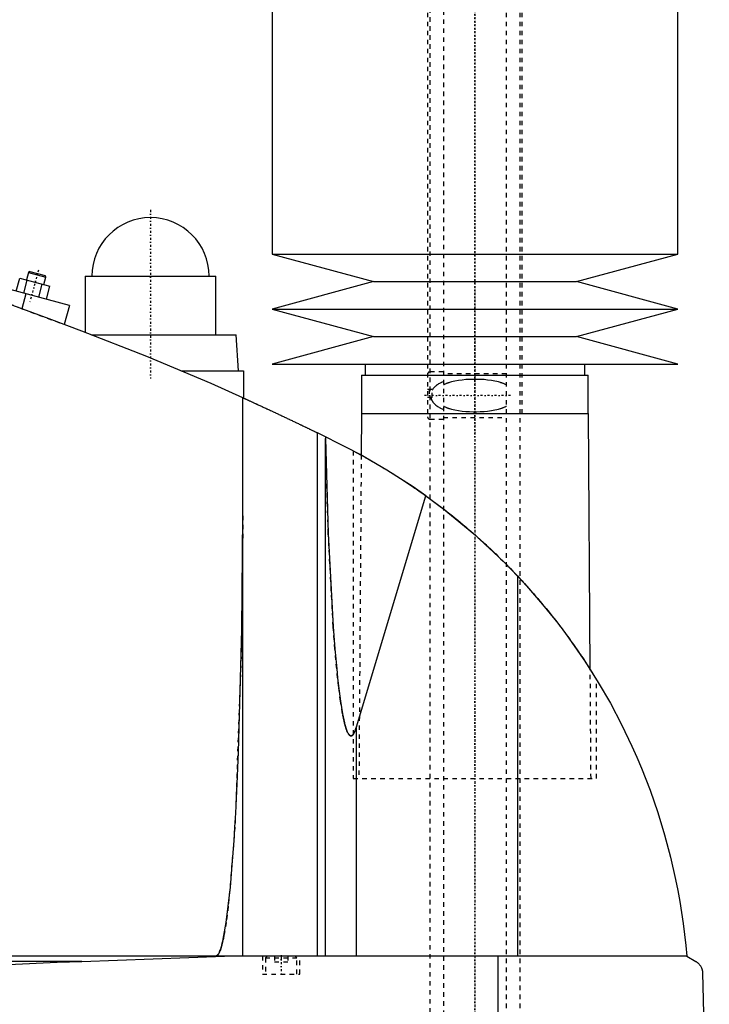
# Model space of a CAD drawing. Extents: x -174 to 702, y -319 to 827.
# Tile 8 of 9: x 549 to 702, y 126 to 345. Entities that reach past the tile are written whole.
import ezdxf

# ---------------------------------------------------------------- set-up
doc = ezdxf.new("R2010")
doc.units = 0
doc.linetypes.add('CENTER', pattern=[1.5, 0.45, -0.5, 0.05, -0.5])
doc.linetypes.add('DASHED', pattern=[2, 1, -1])
for name, color, linetype in [('AM_0', 7, 'CONTINUOUS'), ('AM_3', 7, 'DASHED'), ('AM_7', 7, 'CENTER')]:
    doc.layers.add(name, color=color, linetype=linetype)

msp = doc.modelspace()

# ---------------------------------------------------------------- linework, layer by layer
at = {"layer": 'AM_0', "color": 7, "linetype": 'CONTINUOUS'}
for p, q in [((605, 360.5), (605, 292.9)), ((695, 292.9), (695, 360.5)), ((560, 281.5), (453.75, 309.97)), ((605, 292.9), (627.5, 286.8)), ((605, 292.9), (695, 292.9)), ((672.5, 286.8), (695, 292.9)), ((550.93, 288.85), (550.48, 287.16)), ((551.24, 289.02), (550.93, 288.85)), ((550.93, 288.85), (554.8, 287.81)), ((551.24, 289.02), (554.62, 288.12)), ((548.2, 284.66), (548.98, 287.56)), ((548.98, 287.56), (555.67, 285.77)), ((549.88, 284.21), (550.65, 287.11)), ((554.34, 286.12), (554.8, 287.81)), ((554.8, 287.81), (554.62, 288.12)), ((563.5, 288), (563.5, 275.54)), ((563.5, 288), (592.5, 288)), ((592.5, 275), (592.5, 288)), ((627.5, 286.8), (605, 280.7)), ((627.5, 286.8), (672.5, 286.8)), ((695, 280.7), (672.5, 286.8)), ((553.22, 283.32), (554, 286.21)), ((554.89, 282.87), (555.67, 285.77)), ((550.34, 284.09), (549.45, 280.77)), ((560, 281.5), (558.87, 277.27)), ((605, 280.7), (627.5, 274.6)), ((605, 280.7), (695, 280.7)), ((672.5, 274.6), (695, 280.7)), ((564.91, 275), (597, 275)), ((597.5, 267), (597, 275)), ((627.5, 274.6), (605, 268.5)), ((627.5, 274.6), (672.5, 274.6)), ((695, 268.5), (672.5, 274.6)), ((584.81, 267), (598.65, 267)), ((598.65, 267), (598.65, 260.94)), ((605, 268.5), (695, 268.5)), ((625.65, 268.5), (625.65, 266)), ((674.35, 266), (674.35, 268.5)), ((624.85, 266), (624.85, 257.5)), ((624.85, 266), (675.15, 266)), ((675.15, 257.5), (675.15, 266)), ((598.5, 137.05), (598.5, 261.01)), ((624.83, 257.5), (624.76, 248.27)), ((624.83, 257.5), (675.17, 257.5)), ((675.58, 200.68), (675.17, 257.5)), ((615.04, 137.05), (615.04, 253.21)), ((621.5, 250), (615.04, 253.21)), ((616.82, 252.34), (616.82, 252)), ((616.82, 137.05), (616.82, 252)), ((623, 249.22), (624.76, 248.27)), ((623.7, 187.93), (639.07, 239.26)), ((659.54, 137.05), (659.54, 221.33)), ((675.58, 200.68), (677, 198.4)), ((623.7, 137.05), (623.7, 187.93)), ((697, 137.05), (305.5, 137.05)), ((562.76, 135.85), (352.3, 135.85)), ((562.76, 135.85), (594.4, 137.05)), ((655.15, 76.5), (655.15, 137.05)), ((697, 137.05), (699, 135.85)), ((700.5, 133.35), (702, 76.5))]:
    msp.add_line(p, q, dxfattribs=at)
for points in [[(555.5, 278.5, 0), (543.79, 282.83, 0), (520.06, 290.59, 0), (495.97, 297.17, 0), (483.81, 300, 0)], [(598.5, 261.01, 0), (591.43, 264.15, 0), (577.17, 270.17, 0), (562.76, 275.82, 0), (555.5, 278.5, 0)], [(598.5, 261.01, 0), (598.5, 261.01, 0), (598.51, 261, 0), (598.52, 261, 0), (598.53, 260.99, 0), (598.54, 260.99, 0), (598.56, 260.98, 0), (598.59, 260.96, 0), (598.63, 260.95, 0), (598.67, 260.93, 0), (598.73, 260.9, 0), (598.75, 260.89, 0), (598.78, 260.88, 0), (598.85, 260.85, 0), (598.91, 260.82, 0), (598.99, 260.78, 0), (599.07, 260.75, 0), (599.16, 260.71, 0), (599.21, 260.69, 0), (599.25, 260.66, 0), (599.35, 260.62, 0), (599.46, 260.57, 0), (599.51, 260.55, 0), (599.57, 260.52, 0), (599.68, 260.47, 0), (599.8, 260.42, 0), (599.86, 260.39, 0), (599.93, 260.36, 0), (600.05, 260.3, 0), (600.19, 260.24, 0), (600.32, 260.18, 0), (600.46, 260.11, 0), (600.6, 260.05, 0), (600.68, 260.02, 0), (600.75, 259.98, 0), (600.9, 259.91, 0), (601.05, 259.84, 0), (601.21, 259.77, 0), (601.37, 259.7, 0), (601.53, 259.62, 0), (601.62, 259.59, 0), (601.7, 259.55, 0), (601.87, 259.47, 0), (602.05, 259.39, 0), (602.23, 259.3, 0), (602.41, 259.22, 0), (602.6, 259.13, 0), (602.7, 259.09, 0), (602.79, 259.04, 0), (602.98, 258.95, 0), (603.18, 258.86, 0), (603.38, 258.77, 0), (603.58, 258.68, 0), (603.78, 258.58, 0), (603.88, 258.54, 0), (603.99, 258.49, 0), (604.19, 258.39, 0), (604.4, 258.3, 0), (604.61, 258.2, 0), (604.82, 258.1, 0), (605.03, 258, 0), (605.13, 257.96, 0), (605.24, 257.91, 0), (605.45, 257.81, 0), (605.66, 257.71, 0), (605.76, 257.66, 0), (605.87, 257.61, 0), (606.08, 257.51, 0), (606.29, 257.41, 0), (606.39, 257.36, 0), (606.5, 257.32, 0), (606.7, 257.22, 0), (606.91, 257.12, 0), (607.11, 257.03, 0), (607.32, 256.93, 0), (607.52, 256.83, 0), (607.63, 256.78, 0), (607.73, 256.73, 0), (607.94, 256.63, 0), (608.15, 256.54, 0), (608.36, 256.44, 0), (608.57, 256.34, 0), (608.78, 256.24, 0), (608.88, 256.19, 0), (608.99, 256.14, 0), (609.2, 256.04, 0), (609.41, 255.94, 0), (609.61, 255.84, 0), (609.82, 255.74, 0), (610.02, 255.64, 0), (610.13, 255.59, 0), (610.23, 255.54, 0), (610.43, 255.45, 0), (610.63, 255.35, 0), (610.83, 255.26, 0), (611.02, 255.16, 0), (611.21, 255.07, 0), (611.31, 255.03, 0), (611.4, 254.98, 0), (611.59, 254.89, 0), (611.77, 254.8, 0), (611.95, 254.72, 0), (612.13, 254.63, 0), (612.3, 254.55, 0), (612.38, 254.51, 0), (612.47, 254.47, 0), (612.63, 254.39, 0), (612.79, 254.31, 0), (612.87, 254.27, 0), (612.95, 254.23, 0), (613.1, 254.16, 0), (613.24, 254.09, 0), (613.32, 254.05, 0), (613.39, 254.02, 0), (613.53, 253.95, 0), (613.67, 253.88, 0), (613.81, 253.82, 0), (613.94, 253.75, 0), (614.07, 253.69, 0), (614.13, 253.66, 0), (614.19, 253.63, 0), (614.31, 253.57, 0), (614.42, 253.51, 0), (614.53, 253.46, 0), (614.64, 253.41, 0), (614.74, 253.36, 0), (614.79, 253.34, 0), (614.83, 253.32, 0), (614.92, 253.27, 0), (615, 253.23, 0), (615.04, 253.21, 0)], [(616.82, 252, 0), (617.45, 230.88, 0), (618.55, 210.17, 0), (618.92, 205.25, 0), (619.32, 200.83, 0), (619.52, 198.82, 0), (619.73, 196.94, 0), (620.17, 193.61, 0), (620.62, 190.86, 0), (620.89, 189.53, 0), (620.97, 189.19, 0), (621.04, 188.86, 0), (621.08, 188.71, 0), (621.12, 188.55, 0), (621.2, 188.26, 0), (621.28, 187.99, 0), (621.36, 187.73, 0), (621.43, 187.49, 0), (621.51, 187.27, 0), (621.55, 187.16, 0), (621.59, 187.06, 0), (621.67, 186.87, 0), (621.75, 186.7, 0), (621.83, 186.54, 0), (621.91, 186.41, 0), (621.96, 186.34, 0), (621.97, 186.32, 0), (621.98, 186.3, 0), (621.99, 186.29, 0), (622, 186.28, 0), (622.01, 186.26, 0), (622.02, 186.24, 0), (622.03, 186.23, 0), (622.04, 186.23, 0), (622.05, 186.21, 0), (622.06, 186.19, 0), (622.07, 186.19, 0), (622.08, 186.18, 0), (622.09, 186.16, 0), (622.1, 186.15, 0), (622.12, 186.13, 0), (622.13, 186.12, 0), (622.14, 186.11, 0), (622.15, 186.1, 0), (622.16, 186.09, 0), (622.17, 186.08, 0), (622.18, 186.07, 0), (622.2, 186.06, 0), (622.21, 186.05, 0), (622.22, 186.04, 0), (622.23, 186.03, 0), (622.24, 186.03, 0), (622.25, 186.02, 0), (622.26, 186.01, 0), (622.27, 186.01, 0), (622.28, 186, 0), (622.29, 185.99, 0), (622.3, 185.99, 0), (622.31, 185.98, 0), (622.32, 185.98, 0), (622.33, 185.97, 0), (622.34, 185.97, 0), (622.36, 185.96, 0), (622.37, 185.96, 0), (622.38, 185.95, 0), (622.39, 185.95, 0), (622.4, 185.95, 0), (622.41, 185.95, 0), (622.42, 185.94, 0), (622.44, 185.94, 0), (622.45, 185.94, 0), (622.46, 185.94, 0), (622.47, 185.94, 0), (622.48, 185.94, 0), (622.49, 185.94, 0), (622.5, 185.94, 0), (622.51, 185.94, 0), (622.52, 185.94, 0), (622.53, 185.94, 0), (622.54, 185.94, 0), (622.55, 185.94, 0), (622.56, 185.94, 0), (622.57, 185.94, 0), (622.58, 185.94, 0), (622.6, 185.95, 0), (622.61, 185.95, 0), (622.62, 185.96, 0), (622.63, 185.96, 0), (622.64, 185.96, 0), (622.65, 185.97, 0), (622.66, 185.97, 0), (622.68, 185.98, 0), (622.69, 185.98, 0), (622.7, 185.99, 0), (622.71, 186, 0), (622.72, 186, 0), (622.73, 186.01, 0), (622.74, 186.02, 0), (622.76, 186.03, 0), (622.77, 186.03, 0), (622.78, 186.05, 0), (622.79, 186.05, 0), (622.8, 186.06, 0), (622.81, 186.07, 0), (622.82, 186.08, 0), (622.84, 186.09, 0), (622.85, 186.1, 0), (622.86, 186.12, 0), (622.87, 186.12, 0), (622.88, 186.13, 0), (622.89, 186.14, 0), (622.9, 186.16, 0), (622.92, 186.17, 0), (622.93, 186.19, 0), (622.94, 186.2, 0), (622.95, 186.21, 0), (622.96, 186.22, 0), (622.97, 186.24, 0), (622.98, 186.25, 0), (622.99, 186.26, 0), (623, 186.27, 0), (623.01, 186.29, 0), (623.02, 186.31, 0), (623.03, 186.32, 0), (623.04, 186.33, 0), (623.05, 186.35, 0), (623.06, 186.37, 0), (623.11, 186.44, 0), (623.19, 186.58, 0), (623.27, 186.74, 0), (623.35, 186.92, 0), (623.43, 187.11, 0), (623.47, 187.22, 0), (623.51, 187.32, 0), (623.59, 187.55, 0), (623.67, 187.8, 0), (623.7, 187.93, 0)], [(639.07, 239.26, 0), (636.26, 241.23, 0), (630.48, 244.95, 0), (624.54, 248.39, 0), (621.5, 250, 0)], [(639.07, 239.26, 0), (642.72, 236.55, 0), (649.74, 230.79, 0), (656.38, 224.59, 0), (659.54, 221.33, 0)], [(592.5, 137.05, 0), (592.51, 137.05, 0), (592.52, 137.05, 0), (592.54, 137.05, 0), (592.54, 137.05, 0), (592.55, 137.05, 0), (592.57, 137.06, 0), (592.58, 137.06, 0), (592.59, 137.06, 0), (592.61, 137.07, 0), (592.62, 137.07, 0), (592.63, 137.07, 0), (592.64, 137.08, 0), (592.65, 137.08, 0), (592.67, 137.09, 0), (592.68, 137.09, 0), (592.7, 137.1, 0), (592.71, 137.11, 0), (592.72, 137.11, 0), (592.73, 137.12, 0), (592.74, 137.13, 0), (592.75, 137.14, 0), (592.76, 137.14, 0), (592.77, 137.15, 0), (592.78, 137.16, 0), (592.8, 137.17, 0), (592.81, 137.18, 0), (592.81, 137.18, 0), (592.83, 137.2, 0), (592.84, 137.21, 0), (592.86, 137.22, 0), (592.87, 137.24, 0), (592.89, 137.25, 0), (592.89, 137.26, 0), (592.9, 137.27, 0), (592.91, 137.28, 0), (592.93, 137.3, 0), (592.94, 137.32, 0), (592.96, 137.33, 0), (592.97, 137.35, 0), (592.98, 137.36, 0), (592.99, 137.37, 0), (593, 137.39, 0), (593.02, 137.41, 0), (593.03, 137.43, 0), (593.04, 137.45, 0), (593.06, 137.48, 0), (593.07, 137.49, 0), (593.07, 137.5, 0), (593.09, 137.52, 0), (593.1, 137.54, 0), (593.15, 137.63, 0), (593.24, 137.8, 0), (593.28, 137.89, 0), (593.33, 137.98, 0), (593.41, 138.19, 0), (593.5, 138.41, 0), (593.58, 138.66, 0), (593.67, 138.93, 0), (593.76, 139.22, 0), (593.8, 139.37, 0), (593.84, 139.52, 0), (593.93, 139.85, 0), (594.01, 140.2, 0), (594.05, 140.38, 0), (594.3, 141.58, 0), (594.8, 144.49, 0), (595.27, 148.1, 0), (595.72, 152.36, 0), (596.15, 157.25, 0), (596.55, 162.74, 0), (596.74, 165.69, 0), (596.92, 168.77, 0), (597.26, 175.3, 0), (597.56, 182.29, 0), (598.3, 209.52, 0), (598.5, 234.82, 0)], [(659.54, 221.33, 0), (661.43, 219.28, 0), (665.02, 215.13, 0), (668.36, 210.97, 0), (669.96, 208.86, 0), (671.52, 206.7, 0), (674.52, 202.31, 0), (677.37, 197.79, 0), (680.04, 193.17, 0), (682.52, 188.45, 0), (684.82, 183.66, 0), (685.9, 181.24, 0), (686.93, 178.8, 0), (688.85, 173.89, 0), (690.56, 168.95, 0), (692.08, 163.98, 0), (693.41, 159.01, 0), (694.53, 154.06, 0), (695.02, 151.59, 0), (695.47, 149.13, 0), (696.22, 144.25, 0), (696.78, 139.43, 0), (697, 137.05, 0)], [(546.52, 135.14, 0), (557.28, 135.66, 0), (562.76, 135.85, 0)], [(699, 135.85, 0), (699.06, 135.82, 0), (699.17, 135.75, 0), (699.27, 135.67, 0), (699.33, 135.63, 0), (699.38, 135.59, 0), (699.48, 135.51, 0), (699.58, 135.41, 0), (699.67, 135.32, 0), (699.77, 135.22, 0), (699.86, 135.11, 0), (699.9, 135.06, 0), (699.94, 135, 0), (700.02, 134.88, 0), (700.1, 134.75, 0), (700.18, 134.59, 0), (700.26, 134.43, 0), (700.3, 134.32, 0), (700.32, 134.29, 0), (700.33, 134.26, 0), (700.33, 134.24, 0), (700.34, 134.22, 0), (700.35, 134.19, 0), (700.36, 134.16, 0), (700.37, 134.14, 0), (700.37, 134.12, 0), (700.38, 134.09, 0), (700.39, 134.05, 0), (700.4, 134.04, 0), (700.4, 134.02, 0), (700.41, 133.98, 0), (700.42, 133.94, 0), (700.43, 133.9, 0), (700.44, 133.86, 0), (700.45, 133.82, 0), (700.45, 133.8, 0), (700.46, 133.78, 0), (700.46, 133.73, 0), (700.47, 133.68, 0), (700.48, 133.63, 0), (700.48, 133.58, 0), (700.49, 133.53, 0), (700.49, 133.51, 0), (700.49, 133.48, 0), (700.5, 133.43, 0), (700.5, 133.4, 0), (700.5, 133.39, 0), (700.5, 133.38, 0), (700.5, 133.38, 0), (700.5, 133.37, 0), (700.5, 133.36, 0), (700.5, 133.35, 0), (700.5, 133.35, 0)]]:
    msp.add_polyline3d(points, dxfattribs=at)
msp.add_arc((578, 288), 13, 0, 180, dxfattribs=at)
at = {"layer": 'AM_3', "color": 6, "linetype": 'DASHED'}
for p, q in [((643, 479), (643, -50.5)), ((657, -50.5), (657, 479)), ((640, 463.5), (640, -10.5)), ((660, -20.5), (660, 463.5)), ((639.5, 360.5), (639.5, 256.75)), ((660.5, 257.5), (660.5, 360.5)), ((549.45, 280.77), (558.87, 277.27)), ((643, 266.75), (640, 266.75)), ((657, 266.35), (643, 266.35)), ((639.5, 262.9), (640.5, 262.9)), ((639.83, 262.9), (639.83, 261.1)), ((640.5, 261.1), (640.5, 262.9)), ((640.5, 261.1), (639.5, 261.1)), ((640, 256.25), (643, 256.25)), ((643, 256.65), (657, 256.65)), ((623, 249.22), (623, 176.5)), ((624.76, 248.27), (624.25, 176.5)), ((675.75, 176.5), (675.58, 200.68)), ((677, 176.5), (677, 198.4)), ((623, 176.5), (677, 176.5)), ((602.85, 137.05), (602.85, 133.05)), ((603.9, 137.05), (603.5, 136.65)), ((603.5, 136.65), (603.5, 133.05)), ((603.5, 136.65), (610.5, 136.65)), ((605.5, 137.05), (605.5, 135.8)), ((605.5, 135.8), (608.5, 135.8)), ((607, 137.05), (607, 135.8)), ((608.5, 137.05), (608.5, 135.8)), ((610.5, 136.65), (610.1, 137.05)), ((610.5, 133.05), (610.5, 136.65)), ((611.15, 133.05), (611.15, 137.05)), ((602.85, 133.05), (611.15, 133.05))]:
    msp.add_line(p, q, dxfattribs=at)
for points in [[(643, 264.59, 0), (642.92, 264.56, 0), (642.75, 264.49, 0), (642.58, 264.41, 0), (642.5, 264.37, 0), (642.42, 264.33, 0), (642.26, 264.25, 0), (642.1, 264.16, 0), (641.94, 264.07, 0), (641.79, 263.98, 0), (641.64, 263.88, 0), (641.57, 263.83, 0), (641.5, 263.78, 0), (641.36, 263.67, 0), (641.22, 263.56, 0), (641.1, 263.44, 0), (640.97, 263.32, 0), (640.86, 263.19, 0), (640.8, 263.13, 0), (640.75, 263.06, 0), (640.64, 262.92, 0), (640.55, 262.77, 0), (640.5, 262.69, 0)], [(657, 263.85, 0), (656.94, 263.88, 0), (656.83, 263.93, 0), (656.72, 263.99, 0), (656.66, 264.01, 0), (656.61, 264.04, 0), (656.49, 264.09, 0), (656.37, 264.14, 0), (656.26, 264.18, 0), (656.14, 264.23, 0), (656.02, 264.27, 0), (655.95, 264.29, 0), (655.89, 264.31, 0), (655.77, 264.35, 0), (655.65, 264.39, 0), (655.21, 264.52, 0), (654.82, 264.62, 0), (654.43, 264.7, 0), (653.64, 264.84, 0), (652.82, 264.95, 0), (652.01, 265.03, 0), (651.19, 265.07, 0), (650.39, 265.1, 0), (650, 265.1, 0), (649.61, 265.1, 0), (648.81, 265.07, 0), (647.99, 265.03, 0), (647.18, 264.95, 0), (646.36, 264.84, 0), (645.57, 264.7, 0), (645.18, 264.62, 0), (644.79, 264.52, 0), (644.35, 264.39, 0), (644.23, 264.35, 0), (644.11, 264.31, 0), (644.05, 264.29, 0), (643.98, 264.27, 0), (643.86, 264.23, 0), (643.74, 264.18, 0), (643.63, 264.14, 0), (643.51, 264.09, 0), (643.39, 264.04, 0), (643.34, 264.01, 0), (643.28, 263.99, 0), (643.17, 263.93, 0), (643.06, 263.88, 0), (643, 263.85, 0)], [(640.21, 261.1, 0), (640.21, 261.08, 0), (640.22, 261.04, 0), (640.23, 261.01, 0), (640.23, 260.99, 0), (640.24, 260.97, 0), (640.24, 260.93, 0), (640.25, 260.89, 0), (640.27, 260.86, 0), (640.28, 260.82, 0), (640.29, 260.78, 0), (640.29, 260.76, 0), (640.3, 260.75, 0), (640.31, 260.71, 0), (640.33, 260.67, 0), (640.34, 260.64, 0), (640.36, 260.6, 0), (640.37, 260.57, 0), (640.38, 260.55, 0), (640.39, 260.53, 0), (640.4, 260.49, 0), (640.42, 260.46, 0), (640.43, 260.44, 0), (640.44, 260.43, 0), (640.46, 260.39, 0), (640.47, 260.36, 0), (640.48, 260.34, 0), (640.49, 260.32, 0), (640.51, 260.29, 0), (640.53, 260.26, 0), (640.55, 260.23, 0), (640.57, 260.19, 0), (640.59, 260.16, 0), (640.6, 260.15, 0), (640.61, 260.13, 0), (640.63, 260.1, 0), (640.65, 260.07, 0), (640.73, 259.97, 0), (640.87, 259.8, 0), (641.01, 259.64, 0), (641.17, 259.49, 0), (641.25, 259.42, 0), (641.34, 259.35, 0), (641.51, 259.21, 0), (641.69, 259.09, 0), (641.88, 258.96, 0), (642.07, 258.85, 0), (642.27, 258.74, 0), (642.38, 258.69, 0), (642.48, 258.64, 0), (642.69, 258.54, 0), (642.89, 258.45, 0), (643, 258.41, 0)], [(643, 259.15, 0), (643.06, 259.12, 0), (643.17, 259.07, 0), (643.28, 259.01, 0), (643.34, 258.99, 0), (643.39, 258.96, 0), (643.51, 258.91, 0), (643.63, 258.86, 0), (643.74, 258.82, 0), (643.86, 258.77, 0), (643.98, 258.73, 0), (644.05, 258.71, 0), (644.11, 258.69, 0), (644.23, 258.65, 0), (644.35, 258.61, 0), (644.79, 258.48, 0), (645.18, 258.38, 0), (645.57, 258.3, 0), (646.36, 258.16, 0), (647.18, 258.05, 0), (647.99, 257.97, 0), (648.81, 257.93, 0), (649.61, 257.9, 0), (650, 257.9, 0), (650.39, 257.9, 0), (651.19, 257.93, 0), (652.01, 257.97, 0), (652.82, 258.05, 0), (653.64, 258.16, 0), (654.43, 258.3, 0), (654.82, 258.38, 0), (655.21, 258.48, 0), (655.65, 258.61, 0), (655.77, 258.65, 0), (655.89, 258.69, 0), (655.95, 258.71, 0), (656.02, 258.73, 0), (656.14, 258.77, 0), (656.26, 258.82, 0), (656.37, 258.86, 0), (656.49, 258.91, 0), (656.61, 258.96, 0), (656.66, 258.99, 0), (656.72, 259.01, 0), (656.83, 259.07, 0), (656.94, 259.12, 0), (657, 259.15, 0)], [(623.7, 187.93, 0), (623.67, 187.8, 0), (623.59, 187.55, 0), (623.51, 187.32, 0), (623.47, 187.22, 0), (623.43, 187.11, 0), (623.35, 186.92, 0), (623.27, 186.74, 0), (623.19, 186.58, 0), (623.11, 186.44, 0), (623.03, 186.32, 0), (622.99, 186.26, 0), (622.98, 186.25, 0), (622.97, 186.24, 0), (622.96, 186.22, 0), (622.95, 186.21, 0), (622.94, 186.2, 0), (622.93, 186.19, 0), (622.92, 186.17, 0), (622.9, 186.16, 0), (622.89, 186.14, 0), (622.88, 186.13, 0), (622.87, 186.12, 0), (622.86, 186.12, 0), (622.85, 186.1, 0), (622.84, 186.09, 0), (622.82, 186.08, 0), (622.81, 186.07, 0), (622.8, 186.06, 0), (622.79, 186.05, 0), (622.78, 186.05, 0), (622.77, 186.03, 0), (622.76, 186.03, 0), (622.74, 186.02, 0), (622.73, 186.01, 0), (622.72, 186, 0), (622.71, 186, 0), (622.7, 185.99, 0), (622.69, 185.98, 0), (622.68, 185.98, 0), (622.66, 185.97, 0), (622.65, 185.97, 0), (622.64, 185.96, 0), (622.63, 185.96, 0), (622.62, 185.96, 0), (622.61, 185.95, 0), (622.6, 185.95, 0), (622.58, 185.94, 0), (622.57, 185.94, 0), (622.56, 185.94, 0), (622.55, 185.94, 0), (622.54, 185.94, 0), (622.53, 185.94, 0), (622.52, 185.94, 0), (622.51, 185.94, 0), (622.5, 185.94, 0), (622.49, 185.94, 0), (622.48, 185.94, 0), (622.47, 185.94, 0), (622.46, 185.94, 0), (622.45, 185.94, 0), (622.44, 185.94, 0), (622.42, 185.94, 0), (622.41, 185.95, 0), (622.4, 185.95, 0), (622.39, 185.95, 0), (622.38, 185.95, 0), (622.37, 185.96, 0), (622.36, 185.96, 0), (622.34, 185.97, 0), (622.33, 185.97, 0), (622.32, 185.98, 0), (622.31, 185.98, 0), (622.3, 185.99, 0), (622.29, 185.99, 0), (622.28, 186, 0), (622.27, 186.01, 0), (622.26, 186.01, 0), (622.25, 186.02, 0), (622.24, 186.03, 0), (622.23, 186.03, 0), (622.22, 186.04, 0), (622.21, 186.05, 0), (622.2, 186.06, 0), (622.18, 186.07, 0), (622.17, 186.08, 0), (622.16, 186.09, 0), (622.15, 186.1, 0), (622.14, 186.11, 0), (622.13, 186.12, 0), (622.12, 186.13, 0), (622.1, 186.15, 0), (622.09, 186.16, 0), (622.08, 186.18, 0), (622.07, 186.19, 0), (622.06, 186.19, 0), (622.05, 186.21, 0), (622.04, 186.23, 0), (622.03, 186.23, 0), (622.02, 186.24, 0), (622.01, 186.26, 0), (622, 186.28, 0), (621.99, 186.29, 0), (621.98, 186.3, 0), (621.97, 186.32, 0), (621.96, 186.34, 0), (621.91, 186.41, 0), (621.83, 186.54, 0), (621.75, 186.7, 0), (621.67, 186.87, 0), (621.59, 187.06, 0), (621.55, 187.16, 0), (621.51, 187.27, 0), (621.43, 187.49, 0), (621.36, 187.73, 0), (621.28, 187.99, 0), (621.2, 188.26, 0), (621.12, 188.55, 0), (621.08, 188.71, 0), (621.04, 188.86, 0), (620.97, 189.19, 0), (620.89, 189.53, 0), (620.62, 190.86, 0), (620.17, 193.61, 0), (619.73, 196.94, 0), (619.52, 198.82, 0), (619.32, 200.83, 0), (618.92, 205.25, 0), (618.55, 210.17, 0), (617.45, 230.88, 0), (616.82, 252, 0)], [(624.76, 248.27, 0), (624.9, 248.19, 0), (625.19, 248.03, 0), (625.49, 247.86, 0), (625.65, 247.77, 0), (625.82, 247.68, 0), (626.16, 247.49, 0), (626.52, 247.29, 0), (626.9, 247.07, 0), (627.29, 246.85, 0), (627.69, 246.62, 0), (627.9, 246.5, 0), (628.1, 246.38, 0), (628.53, 246.13, 0), (628.97, 245.87, 0), (629.41, 245.6, 0), (629.87, 245.33, 0), (630.33, 245.05, 0), (630.56, 244.91, 0), (630.8, 244.76, 0), (631.28, 244.46, 0), (631.77, 244.16, 0), (632.02, 244, 0), (632.28, 243.84, 0), (632.79, 243.51, 0), (633.32, 243.17, 0), (633.59, 243, 0), (633.85, 242.83, 0), (634.4, 242.47, 0), (634.95, 242.11, 0), (635.51, 241.73, 0), (636.08, 241.35, 0), (636.65, 240.96, 0), (636.94, 240.76, 0), (637.23, 240.56, 0), (637.82, 240.15, 0), (638.4, 239.74, 0), (639, 239.31, 0), (639.59, 238.88, 0), (640.19, 238.45, 0), (640.49, 238.23, 0), (640.79, 238.01, 0), (641.4, 237.56, 0), (642, 237.1, 0), (642.6, 236.64, 0), (643.21, 236.18, 0), (643.81, 235.71, 0), (644.11, 235.47, 0), (644.41, 235.24, 0), (645.01, 234.76, 0), (645.6, 234.28, 0), (646.19, 233.8, 0), (646.78, 233.31, 0), (647.37, 232.83, 0), (647.65, 232.59, 0), (647.94, 232.34, 0), (648.51, 231.86, 0), (649.08, 231.37, 0), (649.64, 230.88, 0), (650.19, 230.4, 0), (650.74, 229.91, 0), (651.02, 229.66, 0), (651.29, 229.41, 0), (651.85, 228.91, 0), (652.4, 228.4, 0), (652.67, 228.15, 0), (652.95, 227.89, 0), (653.5, 227.38, 0), (654.05, 226.85, 0), (654.33, 226.59, 0), (654.6, 226.33, 0), (655.15, 225.8, 0), (655.69, 225.26, 0), (656.24, 224.73, 0), (656.78, 224.18, 0), (657.32, 223.64, 0), (657.58, 223.37, 0), (657.85, 223.09, 0), (658.38, 222.54, 0), (658.91, 221.99, 0), (659.43, 221.44, 0), (659.95, 220.88, 0), (660.47, 220.33, 0), (660.72, 220.05, 0), (660.98, 219.77, 0), (661.48, 219.21, 0), (661.98, 218.65, 0), (662.48, 218.1, 0), (662.97, 217.54, 0), (663.45, 216.98, 0), (663.69, 216.7, 0), (663.93, 216.43, 0), (664.4, 215.87, 0), (664.87, 215.32, 0), (665.32, 214.77, 0), (665.77, 214.22, 0), (666.22, 213.67, 0), (666.44, 213.4, 0), (666.66, 213.13, 0), (667.09, 212.59, 0), (667.51, 212.06, 0), (667.93, 211.53, 0), (668.33, 211, 0), (668.73, 210.48, 0), (668.93, 210.22, 0), (669.12, 209.97, 0), (669.51, 209.46, 0), (669.88, 208.95, 0), (670.07, 208.7, 0), (670.25, 208.46, 0), (670.61, 207.97, 0), (670.96, 207.48, 0), (671.14, 207.24, 0), (671.31, 206.99, 0), (671.66, 206.51, 0), (672, 206.02, 0), (672.34, 205.54, 0), (672.67, 205.06, 0), (672.99, 204.59, 0), (673.15, 204.36, 0), (673.31, 204.13, 0), (673.62, 203.67, 0), (673.91, 203.23, 0), (674.2, 202.8, 0), (674.48, 202.38, 0), (674.75, 201.97, 0), (674.87, 201.77, 0), (675, 201.58, 0), (675.24, 201.21, 0), (675.47, 200.85, 0), (675.58, 200.68, 0)], [(598.5, 234.82, 0), (598.3, 209.52, 0), (596.74, 165.69, 0), (595.27, 148.1, 0), (594.8, 144.49, 0), (594.3, 141.58, 0), (594.05, 140.38, 0), (594.01, 140.2, 0), (593.93, 139.85, 0), (593.84, 139.52, 0), (593.8, 139.37, 0), (593.76, 139.22, 0), (593.67, 138.93, 0), (593.58, 138.66, 0), (593.5, 138.41, 0), (593.41, 138.19, 0), (593.33, 137.98, 0), (593.28, 137.89, 0), (593.24, 137.8, 0), (593.15, 137.63, 0), (593.07, 137.49, 0), (593.02, 137.41, 0), (593, 137.39, 0), (592.99, 137.37, 0), (592.98, 137.36, 0), (592.97, 137.35, 0), (592.96, 137.33, 0), (592.94, 137.32, 0), (592.93, 137.3, 0), (592.91, 137.28, 0), (592.9, 137.27, 0), (592.89, 137.26, 0), (592.89, 137.25, 0), (592.87, 137.24, 0), (592.86, 137.22, 0), (592.84, 137.21, 0), (592.83, 137.2, 0), (592.81, 137.18, 0), (592.81, 137.18, 0), (592.8, 137.17, 0), (592.78, 137.16, 0), (592.77, 137.15, 0), (592.76, 137.14, 0), (592.75, 137.14, 0), (592.74, 137.13, 0), (592.73, 137.12, 0), (592.72, 137.11, 0), (592.71, 137.11, 0), (592.7, 137.1, 0), (592.68, 137.09, 0), (592.67, 137.09, 0), (592.65, 137.08, 0), (592.64, 137.08, 0), (592.63, 137.07, 0), (592.62, 137.07, 0), (592.61, 137.07, 0), (592.59, 137.06, 0), (592.58, 137.06, 0), (592.57, 137.06, 0), (592.55, 137.05, 0), (592.54, 137.05, 0), (592.54, 137.05, 0), (592.52, 137.05, 0), (592.51, 137.05, 0), (592.5, 137.05, 0)]]:
    msp.add_polyline3d(points, dxfattribs=at)
for centre, radius, start, end in [((376.43, -188.33), 500, 69.754, 80.0812), ((640, 266.25), 0.5, 90, 180), ((640, 256.75), 0.5, 180, 270)]:
    msp.add_arc(centre, radius, start, end, dxfattribs=at)
at = {"layer": 'AM_7', "color": 4, "linetype": 'CENTER'}
for p, q in [((650, 826.77), (650, -92.28)), ((650, 365.65), (650, 252.35)), ((578, 302.7), (578, 265.3)), ((553.13, 289.31), (551.26, 282.34)), ((564.35, 288), (591.65, 288)), ((650, 284.39), (650, 22.81)), ((657.88, 261.5), (638.62, 261.5)), ((607, 137.25), (607, 132.85))]:
    msp.add_line(p, q, dxfattribs=at)

doc.saveas('drawing.dxf')
